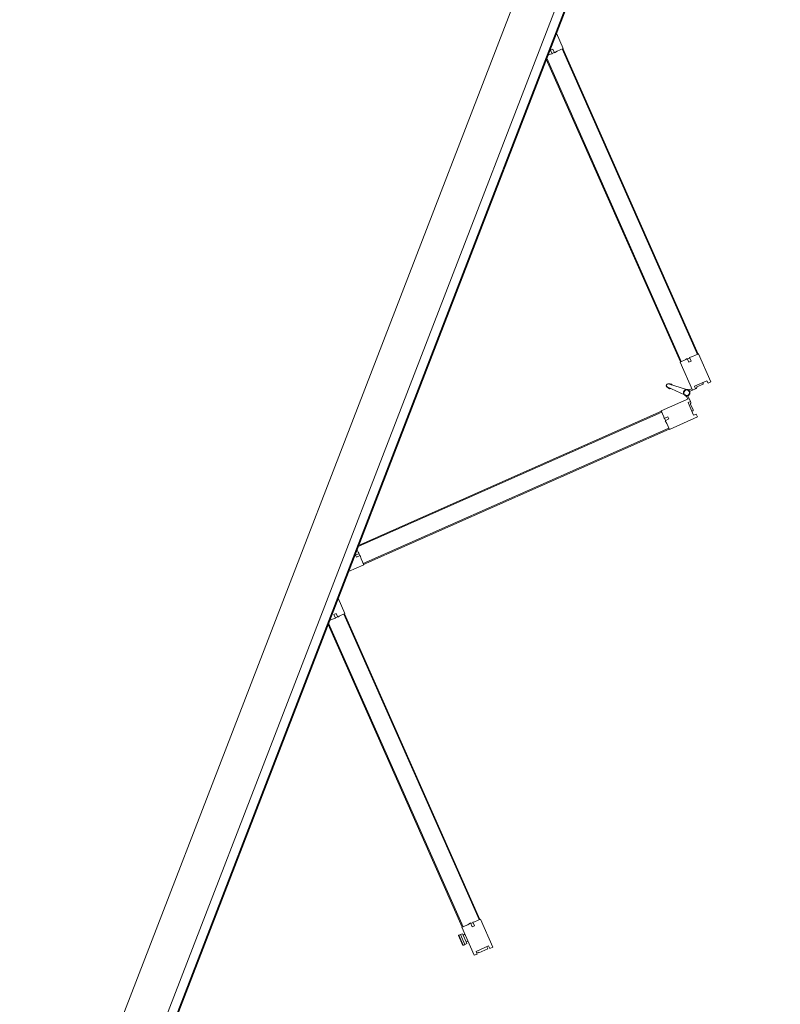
# Model space of a CAD drawing. Header units: millimetres. Extents: x 1512 to 2105, y 794 to 1149.
# Tile 55 of 256: x 1715.15 to 1717.04, y 864.91 to 867.35. Entities that reach past the tile are written whole.
import ezdxf

# ---------------------------------------------------------------- set-up
doc = ezdxf.new("R2010")
doc.units = ezdxf.units.MM
doc.layers.add('A-DOOR', color=31, linetype='Continuous', lineweight=9)

# ---------------------------------------------------------------- blocks, each defined once
blk = doc.blocks.new('5-panel_Bi-fold_external_door_10806 - Type 1-V8-اول')
at = {"layer": 'A-DOOR'}
for p, q in [((-0.1205, 0.7449), (-0.1742, 0.6912)), ((-0.1148, 0.7393), (-0.1205, 0.7449)), ((-0.1198, 0.7343), (-0.1148, 0.7393)), ((-0.0957, 0.7103), (-0.1198, 0.7343)), ((-0.0281, 0.7343), (-0.0521, 0.7103)), ((-0.0274, 0.7449), (-0.033, 0.7393)), ((-0.033, 0.7393), (-0.0281, 0.7343)), ((0.0264, 0.6912), (-0.0274, 0.7449)), ((1.3827, 0.745), (1.3289, 0.6912)), ((1.3884, 0.7393), (1.3827, 0.745)), ((1.3834, 0.7343), (1.3884, 0.7393)), ((1.4074, 0.7103), (1.3834, 0.7343)), ((1.3912, 0.7354), (1.3868, 0.731)), ((1.4085, 0.7181), (1.3912, 0.7354)), ((-0.1389, 0.6558), (-0.0851, 0.7096)), ((-0.1103, 0.7284), (-0.112, 0.7266)), ((-0.1103, 0.7284), (-0.112, 0.7266)), ((-0.1103, 0.7284), (-0.112, 0.7266)), ((-0.097, 0.7173), (-0.1081, 0.7284)), ((-0.0908, 0.7153), (-0.0957, 0.7103)), ((-0.0909, 0.7151), (-0.0924, 0.7165)), ((-0.0851, 0.7096), (-0.0908, 0.7153)), ((-0.0797, 0.7039), (-0.0853, 0.7094)), ((-0.0625, 0.7094), (-0.0681, 0.7039)), ((-0.0571, 0.7153), (-0.0627, 0.7096)), ((-0.0627, 0.7096), (-0.009, 0.6558)), ((-0.0521, 0.7103), (-0.0571, 0.7153)), ((-0.0554, 0.7165), (-0.0569, 0.7151)), ((-0.0397, 0.7284), (-0.0508, 0.7173)), ((-0.0358, 0.7266), (-0.0376, 0.7284)), ((-0.0358, 0.7266), (-0.0376, 0.7284)), ((-0.0358, 0.7266), (-0.0376, 0.7284)), ((1.3643, 0.6559), (1.418, 0.7096)), ((1.4069, 0.7165), (1.4085, 0.7181)), ((1.4103, 0.7131), (1.4069, 0.7165)), ((1.4124, 0.7153), (1.4074, 0.7103)), ((1.418, 0.7096), (1.4124, 0.7153)), ((-0.7598, 0.1042), (-0.1735, 0.6905)), ((-0.7584, 0.1027), (-0.1721, 0.6891)), ((-0.1742, 0.6912), (-0.1627, 0.6797)), ((-0.1735, 0.6905), (-0.1721, 0.6891)), ((-0.0879, 0.7068), (-0.0837, 0.7025)), ((-0.0812, 0.695), (-0.0779, 0.648)), ((-0.0699, 0.648), (-0.0666, 0.695)), ((-0.0674, 0.7031), (-0.0676, 0.7033)), ((-0.0674, 0.7031), (-0.0676, 0.7033)), ((-0.0674, 0.7031), (-0.0676, 0.7033)), ((-0.0674, 0.7031), (-0.0676, 0.7033)), ((-0.0674, 0.7031), (-0.0676, 0.7033)), ((-0.0674, 0.7031), (-0.0676, 0.7033)), ((-0.0674, 0.7031), (-0.0676, 0.7033)), ((-0.0674, 0.7031), (-0.0676, 0.7033)), ((-0.0674, 0.7031), (-0.0676, 0.7033)), ((-0.0642, 0.7025), (-0.0599, 0.7068)), ((0.0148, 0.6797), (0.0264, 0.6912)), ((0.0243, 0.6891), (0.0257, 0.6905)), ((0.0243, 0.6891), (0.6106, 0.1027)), ((0.0257, 0.6905), (0.612, 0.1042)), ((1.3297, 0.6905), (0.7433, 0.1042)), ((1.3311, 0.6891), (0.7447, 0.1028)), ((1.3289, 0.6912), (1.3401, 0.6801)), ((1.3297, 0.6905), (1.3311, 0.6891)), ((-0.1627, 0.6797), (-0.158, 0.6731)), ((-0.158, 0.6731), (-0.1507, 0.6804)), ((-0.1571, 0.6741), (-0.1528, 0.6698)), ((-0.1464, 0.6762), (-0.1536, 0.6691)), ((-0.1536, 0.6691), (-0.15, 0.667)), ((-0.1507, 0.6804), (-0.1464, 0.6762)), ((-0.15, 0.667), (-0.1389, 0.6558)), ((-0.009, 0.6558), (0.0022, 0.667)), ((-0.0014, 0.6762), (0.0029, 0.6804)), ((0.0057, 0.6691), (-0.0014, 0.6762)), ((0.0022, 0.667), (0.0057, 0.6691)), ((0.0029, 0.6804), (0.0102, 0.6731)), ((0.005, 0.6698), (0.0092, 0.6741)), ((0.0102, 0.6731), (0.0148, 0.6797)), ((1.3401, 0.6801), (1.3422, 0.6765)), ((1.3422, 0.6765), (1.3493, 0.6836)), ((1.3429, 0.6773), (1.3472, 0.673)), ((1.3535, 0.6794), (1.3462, 0.672)), ((1.3462, 0.672), (1.3528, 0.6674)), ((1.3493, 0.6836), (1.3535, 0.6794)), ((1.3528, 0.6674), (1.3643, 0.6559)), ((1.3775, 0.669), (1.381, 0.6655)), ((1.3785, 0.6629), (1.381, 0.6655)), ((1.3824, 0.659), (1.3785, 0.6629)), ((1.3943, 0.6788), (1.381, 0.6655)), ((1.4015, 0.6781), (1.3824, 0.659)), ((1.3855, 0.6559), (1.4046, 0.675)), ((1.3855, 0.6559), (1.4046, 0.675)), ((1.3861, 0.6553), (1.4052, 0.6744)), ((1.3943, 0.6788), (1.3907, 0.6823)), ((1.3943, 0.6788), (1.3976, 0.682)), ((1.3976, 0.682), (1.4015, 0.6781)), ((1.4015, 0.6781), (1.4024, 0.6772)), ((1.4024, 0.6772), (1.4046, 0.675)), ((1.4046, 0.675), (1.4052, 0.6744)), ((-0.7235, 0.0755), (-0.141, 0.658)), ((-0.7207, 0.0755), (-0.1396, 0.6566)), ((-0.141, 0.658), (-0.1396, 0.6566)), ((-0.0796, 0.6523), (-0.0777, 0.647)), ((-0.0796, 0.6523), (-0.0779, 0.648)), ((-0.0777, 0.647), (-0.0796, 0.6523)), ((-0.0777, 0.647), (-0.0779, 0.648)), ((-0.0701, 0.647), (-0.0683, 0.6523)), ((-0.0683, 0.6523), (-0.0701, 0.647)), ((-0.0701, 0.647), (-0.07, 0.6474)), ((-0.0683, 0.6523), (-0.0699, 0.648)), ((-0.0083, 0.6566), (-0.0069, 0.658)), ((-0.0083, 0.6566), (0.5728, 0.0755)), ((-0.0069, 0.658), (0.5757, 0.0755)), ((1.3622, 0.658), (0.7797, 0.0755)), ((1.3636, 0.6566), (0.7825, 0.0755)), ((1.3622, 0.658), (1.3636, 0.6566)), ((1.3833, 0.6581), (1.3824, 0.659)), ((1.3855, 0.6559), (1.3833, 0.6581)), ((1.3861, 0.6553), (1.3855, 0.6559)), ((-0.7605, 0.1049), (-0.7899, 0.0755)), ((-0.749, 0.0933), (-0.7605, 0.1049)), ((-0.7584, 0.1027), (-0.7598, 0.1042)), ((0.6127, 0.1049), (0.6012, 0.0933)), ((0.612, 0.1042), (0.6106, 0.1027)), ((0.6421, 0.0755), (0.6127, 0.1049)), ((0.7426, 0.1049), (0.7132, 0.0755)), ((0.7538, 0.0937), (0.7426, 0.1049)), ((0.7447, 0.1028), (0.7433, 0.1042)), ((2.581, 0.0759), (-2.331, 0.0759)), ((2.581, 0.0737), (-2.331, 0.0737)), ((-0.7498, 0.0814), (-0.7424, 0.0887)), ((-0.7455, 0.0771), (-0.7498, 0.0814)), ((-0.7424, 0.0887), (-0.749, 0.0933)), ((-0.7384, 0.0842), (-0.7455, 0.0771)), ((-0.7391, 0.0835), (-0.7434, 0.0877)), ((-0.7363, 0.0807), (-0.7384, 0.0842)), ((-0.7311, 0.0755), (-0.7363, 0.0807)), ((0.5885, 0.0807), (0.5833, 0.0755)), ((0.5906, 0.0842), (0.5885, 0.0807)), ((0.5977, 0.0771), (0.5906, 0.0842)), ((0.5956, 0.0877), (0.5913, 0.0835)), ((0.6012, 0.0933), (0.5946, 0.0887)), ((0.5946, 0.0887), (0.6019, 0.0814)), ((0.6019, 0.0814), (0.5977, 0.0771)), ((0.7502, 0.0846), (0.7573, 0.0917)), ((0.7545, 0.0803), (0.7502, 0.0846)), ((0.7573, 0.0917), (0.7538, 0.0937)), ((0.7618, 0.0877), (0.7545, 0.0803)), ((0.7608, 0.0867), (0.7566, 0.0909)), ((0.7664, 0.0811), (0.7618, 0.0877)), ((0.772, 0.0755), (0.7664, 0.0811)), ((-2.331, 0.0516), (2.581, 0.0516)), ((-2.331, -0.05), (2.581, -0.05))]:
    blk.add_line(p, q, dxfattribs=at)
at = {"layer": 'A-DOOR', "flags": 128}
for points in [[(-0.0739, 0.7063), (-0.0742, 0.7063), (-0.0746, 0.7063), (-0.0749, 0.7063), (-0.0752, 0.7062), (-0.0755, 0.7062), (-0.0758, 0.7061), (-0.0761, 0.706), (-0.0764, 0.7059), (-0.0767, 0.7058), (-0.077, 0.7057), (-0.0773, 0.7056), (-0.0776, 0.7054), (-0.0779, 0.7053), (-0.0782, 0.7051), (-0.0784, 0.7049), (-0.0787, 0.7048), (-0.0789, 0.7046), (-0.0792, 0.7044), (-0.0794, 0.7041), (-0.0797, 0.7039), (-0.0799, 0.7037), (-0.0801, 0.7034), (-0.0803, 0.7032), (-0.0805, 0.7029), (-0.0806, 0.7027), (-0.0808, 0.7024), (-0.081, 0.7021), (-0.0811, 0.7018), (-0.0812, 0.7015), (-0.0814, 0.7012), (-0.0815, 0.7009), (-0.0816, 0.7006), (-0.0817, 0.7003), (-0.0817, 0.7), (-0.0818, 0.6997), (-0.0818, 0.6994), (-0.0819, 0.6991), (-0.0819, 0.6987), (-0.0819, 0.6984), (-0.0819, 0.6981), (-0.0819, 0.6978), (-0.0819, 0.6975), (-0.0818, 0.6972), (-0.0818, 0.6968), (-0.0817, 0.6965), (-0.0816, 0.6962), (-0.0815, 0.6959), (-0.0814, 0.6956), (-0.0813, 0.6953), (-0.0812, 0.695), (-0.0811, 0.6947), (-0.0809, 0.6944), (-0.0807, 0.6942), (-0.0806, 0.6939), (-0.0804, 0.6936), (-0.0802, 0.6934), (-0.08, 0.6931), (-0.0798, 0.6929), (-0.0796, 0.6927), (-0.0793, 0.6924), (-0.0791, 0.6922), (-0.0788, 0.692), (-0.0786, 0.6918), (-0.0783, 0.6917), (-0.078, 0.6915), (-0.0778, 0.6913), (-0.0775, 0.6912), (-0.0772, 0.691)], [(-0.0739, 0.7063), (-0.0742, 0.7063), (-0.0746, 0.7063), (-0.0749, 0.7063), (-0.0752, 0.7062), (-0.0755, 0.7062), (-0.0758, 0.7061), (-0.0761, 0.706), (-0.0764, 0.7059), (-0.0767, 0.7058), (-0.077, 0.7057), (-0.0773, 0.7056), (-0.0776, 0.7054), (-0.0779, 0.7053), (-0.0782, 0.7051), (-0.0784, 0.7049), (-0.0787, 0.7048), (-0.0789, 0.7046), (-0.0792, 0.7044), (-0.0794, 0.7041), (-0.0797, 0.7039), (-0.0799, 0.7037), (-0.0801, 0.7034), (-0.0803, 0.7032), (-0.0805, 0.7029), (-0.0806, 0.7027), (-0.0808, 0.7024), (-0.081, 0.7021), (-0.0811, 0.7018), (-0.0812, 0.7015), (-0.0814, 0.7012), (-0.0815, 0.7009), (-0.0816, 0.7006), (-0.0817, 0.7003), (-0.0817, 0.7), (-0.0818, 0.6997), (-0.0818, 0.6994), (-0.0819, 0.6991), (-0.0819, 0.6987), (-0.0819, 0.6984), (-0.0819, 0.6981), (-0.0819, 0.6978), (-0.0819, 0.6975), (-0.0818, 0.6972), (-0.0818, 0.6968), (-0.0817, 0.6965), (-0.0816, 0.6962), (-0.0815, 0.6959), (-0.0814, 0.6956), (-0.0813, 0.6953), (-0.0812, 0.695), (-0.0811, 0.6947), (-0.0809, 0.6944), (-0.0807, 0.6942), (-0.0806, 0.6939), (-0.0804, 0.6936), (-0.0802, 0.6934), (-0.08, 0.6931), (-0.0798, 0.6929), (-0.0796, 0.6927), (-0.0793, 0.6924), (-0.0791, 0.6922), (-0.0788, 0.692), (-0.0786, 0.6918), (-0.0783, 0.6917), (-0.078, 0.6915), (-0.0778, 0.6913), (-0.0775, 0.6912), (-0.0772, 0.691), (-0.0769, 0.6909), (-0.0766, 0.6908), (-0.0763, 0.6907), (-0.076, 0.6906), (-0.0757, 0.6905), (-0.0754, 0.6905), (-0.075, 0.6904), (-0.0747, 0.6904), (-0.0744, 0.6904), (-0.0741, 0.6903), (-0.0739, 0.6903)], [(-0.0739, 0.7063), (-0.0742, 0.7063), (-0.0746, 0.7063), (-0.0749, 0.7063), (-0.0752, 0.7062), (-0.0755, 0.7062), (-0.0758, 0.7061), (-0.0761, 0.706), (-0.0764, 0.7059), (-0.0767, 0.7058), (-0.077, 0.7057), (-0.0773, 0.7056), (-0.0776, 0.7054), (-0.0779, 0.7053), (-0.0782, 0.7051), (-0.0784, 0.7049), (-0.0787, 0.7048), (-0.0789, 0.7046), (-0.0792, 0.7044), (-0.0794, 0.7041), (-0.0797, 0.7039), (-0.0799, 0.7037), (-0.0801, 0.7034), (-0.0803, 0.7032), (-0.0805, 0.7029), (-0.0806, 0.7027), (-0.0808, 0.7024), (-0.081, 0.7021), (-0.0811, 0.7018), (-0.0812, 0.7015), (-0.0814, 0.7012), (-0.0815, 0.7009), (-0.0816, 0.7006), (-0.0817, 0.7003), (-0.0817, 0.7), (-0.0818, 0.6997), (-0.0818, 0.6994), (-0.0819, 0.6991), (-0.0819, 0.6987), (-0.0819, 0.6984), (-0.0819, 0.6981), (-0.0819, 0.6978), (-0.0819, 0.6975), (-0.0818, 0.6972), (-0.0818, 0.6968), (-0.0817, 0.6965), (-0.0816, 0.6962), (-0.0815, 0.6959), (-0.0814, 0.6956), (-0.0813, 0.6953), (-0.0812, 0.695), (-0.0811, 0.6947), (-0.0809, 0.6944), (-0.0807, 0.6942), (-0.0806, 0.6939), (-0.0804, 0.6936), (-0.0802, 0.6934), (-0.08, 0.6931), (-0.0798, 0.6929), (-0.0796, 0.6927), (-0.0793, 0.6924), (-0.0791, 0.6922), (-0.0788, 0.692), (-0.0786, 0.6918), (-0.0783, 0.6917), (-0.078, 0.6915), (-0.0778, 0.6913), (-0.0775, 0.6912), (-0.0772, 0.691)], [(-0.0739, 0.7063), (-0.0742, 0.7063), (-0.0746, 0.7063), (-0.0749, 0.7063), (-0.0752, 0.7062), (-0.0755, 0.7062), (-0.0758, 0.7061), (-0.0761, 0.706), (-0.0764, 0.7059), (-0.0767, 0.7058), (-0.077, 0.7057), (-0.0773, 0.7056), (-0.0776, 0.7054), (-0.0779, 0.7053), (-0.0782, 0.7051), (-0.0784, 0.7049), (-0.0787, 0.7048), (-0.0789, 0.7046), (-0.0792, 0.7044), (-0.0794, 0.7041), (-0.0797, 0.7039), (-0.0799, 0.7037), (-0.0801, 0.7034), (-0.0803, 0.7032), (-0.0805, 0.7029), (-0.0806, 0.7027), (-0.0808, 0.7024), (-0.081, 0.7021), (-0.0811, 0.7018), (-0.0812, 0.7015), (-0.0814, 0.7012), (-0.0815, 0.7009), (-0.0816, 0.7006), (-0.0817, 0.7003), (-0.0817, 0.7), (-0.0818, 0.6997), (-0.0818, 0.6994), (-0.0819, 0.6991), (-0.0819, 0.6987), (-0.0819, 0.6984), (-0.0819, 0.6981), (-0.0819, 0.6978), (-0.0819, 0.6975), (-0.0818, 0.6972), (-0.0818, 0.6968), (-0.0817, 0.6965), (-0.0816, 0.6962), (-0.0815, 0.6959), (-0.0814, 0.6956), (-0.0813, 0.6953), (-0.0812, 0.695), (-0.0811, 0.6947), (-0.0809, 0.6944), (-0.0807, 0.6942), (-0.0806, 0.6939), (-0.0804, 0.6936), (-0.0802, 0.6934), (-0.08, 0.6931), (-0.0798, 0.6929), (-0.0796, 0.6927), (-0.0793, 0.6924), (-0.0791, 0.6922), (-0.0788, 0.692), (-0.0786, 0.6918), (-0.0783, 0.6917), (-0.078, 0.6915), (-0.0778, 0.6913), (-0.0775, 0.6912), (-0.0772, 0.691)], [(-0.0739, 0.7063), (-0.0742, 0.7063), (-0.0746, 0.7063), (-0.0749, 0.7063), (-0.0752, 0.7062), (-0.0755, 0.7062), (-0.0758, 0.7061), (-0.0761, 0.706), (-0.0764, 0.7059), (-0.0767, 0.7058), (-0.077, 0.7057), (-0.0773, 0.7056), (-0.0776, 0.7054), (-0.0779, 0.7053), (-0.0782, 0.7051), (-0.0784, 0.7049), (-0.0787, 0.7048), (-0.0789, 0.7046), (-0.0792, 0.7044), (-0.0794, 0.7041), (-0.0797, 0.7039), (-0.0799, 0.7037), (-0.0801, 0.7034), (-0.0803, 0.7032), (-0.0805, 0.7029), (-0.0806, 0.7027), (-0.0808, 0.7024), (-0.081, 0.7021), (-0.0811, 0.7018), (-0.0812, 0.7015), (-0.0814, 0.7012), (-0.0815, 0.7009), (-0.0816, 0.7006), (-0.0817, 0.7003), (-0.0817, 0.7), (-0.0818, 0.6997), (-0.0818, 0.6994), (-0.0819, 0.6991), (-0.0819, 0.6987), (-0.0819, 0.6984), (-0.0819, 0.6981), (-0.0819, 0.6978), (-0.0819, 0.6975), (-0.0818, 0.6972), (-0.0818, 0.6968), (-0.0817, 0.6965), (-0.0816, 0.6962), (-0.0815, 0.6959), (-0.0814, 0.6956), (-0.0813, 0.6953), (-0.0812, 0.695), (-0.0811, 0.6947), (-0.0809, 0.6944), (-0.0807, 0.6942), (-0.0806, 0.6939), (-0.0804, 0.6936), (-0.0802, 0.6934), (-0.08, 0.6931), (-0.0798, 0.6929), (-0.0796, 0.6927), (-0.0793, 0.6924), (-0.0791, 0.6922), (-0.0788, 0.692), (-0.0786, 0.6918), (-0.0783, 0.6917), (-0.078, 0.6915), (-0.0778, 0.6913), (-0.0775, 0.6912), (-0.0772, 0.691)], [(-0.0808, 0.7024), (-0.081, 0.7021), (-0.0811, 0.7018), (-0.0812, 0.7015), (-0.0814, 0.7012), (-0.0815, 0.7009), (-0.0816, 0.7006), (-0.0817, 0.7003), (-0.0817, 0.7), (-0.0818, 0.6997), (-0.0818, 0.6994), (-0.0819, 0.6991), (-0.0819, 0.6987), (-0.0819, 0.6984), (-0.0819, 0.6981), (-0.0819, 0.6978), (-0.0819, 0.6975), (-0.0818, 0.6972), (-0.0818, 0.6968), (-0.0817, 0.6965), (-0.0816, 0.6962), (-0.0815, 0.6959), (-0.0814, 0.6956), (-0.0813, 0.6953)], [(-0.081, 0.7021), (-0.0811, 0.7018), (-0.0812, 0.7015), (-0.0814, 0.7012), (-0.0815, 0.7009), (-0.0816, 0.7006), (-0.0817, 0.7003), (-0.0817, 0.7), (-0.0818, 0.6997), (-0.0818, 0.6994), (-0.0819, 0.6991), (-0.0819, 0.6987), (-0.0819, 0.6984), (-0.0819, 0.6981), (-0.0819, 0.6978), (-0.0819, 0.6975), (-0.0818, 0.6972), (-0.0818, 0.6968), (-0.0817, 0.6965), (-0.0816, 0.6962), (-0.0815, 0.6959), (-0.0814, 0.6956), (-0.0813, 0.6953)], [(-0.081, 0.7021), (-0.0811, 0.7018), (-0.0812, 0.7015), (-0.0814, 0.7012), (-0.0815, 0.7009), (-0.0816, 0.7006), (-0.0817, 0.7003), (-0.0817, 0.7), (-0.0818, 0.6997), (-0.0818, 0.6994), (-0.0819, 0.6991), (-0.0819, 0.6987), (-0.0819, 0.6984), (-0.0819, 0.6981), (-0.0819, 0.6978), (-0.0819, 0.6975), (-0.0818, 0.6972), (-0.0818, 0.6968), (-0.0817, 0.6965), (-0.0816, 0.6962), (-0.0815, 0.6959), (-0.0814, 0.6956), (-0.0813, 0.6953)], [(-0.081, 0.7021), (-0.0811, 0.7018), (-0.0812, 0.7015), (-0.0814, 0.7012), (-0.0815, 0.7009), (-0.0816, 0.7006), (-0.0817, 0.7003), (-0.0817, 0.7), (-0.0818, 0.6997), (-0.0818, 0.6994), (-0.0819, 0.6991), (-0.0819, 0.6987), (-0.0819, 0.6984), (-0.0819, 0.6981), (-0.0819, 0.6978), (-0.0819, 0.6975), (-0.0818, 0.6972), (-0.0818, 0.6968), (-0.0817, 0.6965), (-0.0816, 0.6962), (-0.0815, 0.6959), (-0.0814, 0.6956), (-0.0813, 0.6953)], [(-0.081, 0.7021), (-0.0811, 0.7018), (-0.0812, 0.7015), (-0.0814, 0.7012), (-0.0815, 0.7009), (-0.0816, 0.7006), (-0.0817, 0.7003), (-0.0817, 0.7), (-0.0818, 0.6997), (-0.0818, 0.6994), (-0.0819, 0.6991), (-0.0819, 0.6987), (-0.0819, 0.6984), (-0.0819, 0.6981), (-0.0819, 0.6978), (-0.0819, 0.6975), (-0.0818, 0.6972), (-0.0818, 0.6968), (-0.0817, 0.6965), (-0.0816, 0.6962), (-0.0815, 0.6959), (-0.0814, 0.6956), (-0.0813, 0.6953)], [(-0.081, 0.7021), (-0.0811, 0.7018), (-0.0812, 0.7015), (-0.0814, 0.7012), (-0.0815, 0.7009), (-0.0816, 0.7006), (-0.0817, 0.7003), (-0.0817, 0.7), (-0.0818, 0.6997), (-0.0818, 0.6994), (-0.0819, 0.6991), (-0.0819, 0.6987), (-0.0819, 0.6984), (-0.0819, 0.6981), (-0.0819, 0.6978), (-0.0819, 0.6975), (-0.0818, 0.6972), (-0.0818, 0.6968), (-0.0817, 0.6965), (-0.0816, 0.6962), (-0.0815, 0.6959), (-0.0814, 0.6956), (-0.0813, 0.6953)], [(-0.081, 0.7021), (-0.0811, 0.7018), (-0.0812, 0.7015), (-0.0814, 0.7012), (-0.0815, 0.7009), (-0.0816, 0.7006), (-0.0817, 0.7003), (-0.0817, 0.7), (-0.0818, 0.6997), (-0.0818, 0.6994), (-0.0819, 0.6991), (-0.0819, 0.6987), (-0.0819, 0.6984), (-0.0819, 0.6981), (-0.0819, 0.6978), (-0.0819, 0.6975), (-0.0818, 0.6972), (-0.0818, 0.6968), (-0.0817, 0.6965), (-0.0816, 0.6962), (-0.0815, 0.6959), (-0.0814, 0.6956), (-0.0813, 0.6953)], [(-0.081, 0.7021), (-0.0811, 0.7018), (-0.0812, 0.7015), (-0.0814, 0.7012), (-0.0815, 0.7009), (-0.0816, 0.7006), (-0.0817, 0.7003), (-0.0817, 0.7), (-0.0818, 0.6997), (-0.0818, 0.6994), (-0.0819, 0.6991), (-0.0819, 0.6987), (-0.0819, 0.6984), (-0.0819, 0.6981), (-0.0819, 0.6978), (-0.0819, 0.6975), (-0.0818, 0.6972), (-0.0818, 0.6968), (-0.0817, 0.6965), (-0.0816, 0.6962), (-0.0815, 0.6959), (-0.0814, 0.6956), (-0.0813, 0.6953)], [(-0.081, 0.7021), (-0.0811, 0.7018), (-0.0812, 0.7015), (-0.0814, 0.7012), (-0.0815, 0.7009), (-0.0816, 0.7006), (-0.0817, 0.7003), (-0.0817, 0.7), (-0.0818, 0.6997), (-0.0818, 0.6994), (-0.0819, 0.6991), (-0.0819, 0.6987), (-0.0819, 0.6984), (-0.0819, 0.6981), (-0.0819, 0.6978), (-0.0819, 0.6975), (-0.0818, 0.6972), (-0.0818, 0.6968), (-0.0817, 0.6965), (-0.0816, 0.6962), (-0.0815, 0.6959), (-0.0814, 0.6956), (-0.0813, 0.6953)], [(-0.0742, 0.7063), (-0.0746, 0.7063), (-0.0749, 0.7063), (-0.0752, 0.7062), (-0.0755, 0.7062), (-0.0758, 0.7061), (-0.0761, 0.706), (-0.0764, 0.7059), (-0.0767, 0.7058), (-0.077, 0.7057), (-0.0773, 0.7056), (-0.0776, 0.7054), (-0.0779, 0.7053), (-0.0782, 0.7051), (-0.0784, 0.7049), (-0.0787, 0.7048), (-0.0789, 0.7046), (-0.0792, 0.7044), (-0.0794, 0.7041), (-0.0797, 0.7039), (-0.0799, 0.7037), (-0.0801, 0.7034), (-0.0803, 0.7032), (-0.0805, 0.7029)], [(-0.0742, 0.7063), (-0.0746, 0.7063), (-0.0749, 0.7063), (-0.0752, 0.7062), (-0.0755, 0.7062), (-0.0758, 0.7061), (-0.0761, 0.706), (-0.0764, 0.7059), (-0.0767, 0.7058), (-0.077, 0.7057), (-0.0773, 0.7056), (-0.0776, 0.7054), (-0.0779, 0.7053), (-0.0782, 0.7051), (-0.0784, 0.7049), (-0.0787, 0.7048), (-0.0789, 0.7046), (-0.0792, 0.7044), (-0.0794, 0.7041), (-0.0797, 0.7039), (-0.0799, 0.7037), (-0.0801, 0.7034), (-0.0803, 0.7032), (-0.0805, 0.7029)], [(-0.0742, 0.7063), (-0.0746, 0.7063), (-0.0749, 0.7063), (-0.0752, 0.7062), (-0.0755, 0.7062), (-0.0758, 0.7061), (-0.0761, 0.706), (-0.0764, 0.7059), (-0.0767, 0.7058), (-0.077, 0.7057), (-0.0773, 0.7056), (-0.0776, 0.7054), (-0.0779, 0.7053), (-0.0782, 0.7051), (-0.0784, 0.7049), (-0.0787, 0.7048), (-0.0789, 0.7046), (-0.0792, 0.7044), (-0.0794, 0.7041), (-0.0797, 0.7039), (-0.0799, 0.7037), (-0.0801, 0.7034), (-0.0803, 0.7032), (-0.0805, 0.7029)], [(-0.0742, 0.7063), (-0.0746, 0.7063), (-0.0749, 0.7063), (-0.0752, 0.7062), (-0.0755, 0.7062), (-0.0758, 0.7061), (-0.0761, 0.706), (-0.0764, 0.7059), (-0.0767, 0.7058), (-0.077, 0.7057), (-0.0773, 0.7056), (-0.0776, 0.7054), (-0.0779, 0.7053), (-0.0782, 0.7051), (-0.0784, 0.7049), (-0.0787, 0.7048), (-0.0789, 0.7046), (-0.0792, 0.7044), (-0.0794, 0.7041), (-0.0797, 0.7039), (-0.0799, 0.7037), (-0.0801, 0.7034), (-0.0803, 0.7032), (-0.0805, 0.7029)], [(-0.0742, 0.7063), (-0.0746, 0.7063), (-0.0749, 0.7063), (-0.0752, 0.7062), (-0.0755, 0.7062), (-0.0758, 0.7061), (-0.0761, 0.706), (-0.0764, 0.7059), (-0.0767, 0.7058), (-0.077, 0.7057), (-0.0773, 0.7056), (-0.0776, 0.7054), (-0.0779, 0.7053), (-0.0782, 0.7051), (-0.0784, 0.7049), (-0.0787, 0.7048), (-0.0789, 0.7046), (-0.0792, 0.7044), (-0.0794, 0.7041), (-0.0797, 0.7039), (-0.0799, 0.7037), (-0.0801, 0.7034), (-0.0803, 0.7032), (-0.0805, 0.7029)], [(-0.0742, 0.7063), (-0.0746, 0.7063), (-0.0749, 0.7063), (-0.0752, 0.7062), (-0.0755, 0.7062), (-0.0758, 0.7061), (-0.0761, 0.706), (-0.0764, 0.7059), (-0.0767, 0.7058), (-0.077, 0.7057), (-0.0773, 0.7056), (-0.0776, 0.7054), (-0.0779, 0.7053), (-0.0782, 0.7051), (-0.0784, 0.7049), (-0.0787, 0.7048), (-0.0789, 0.7046), (-0.0792, 0.7044), (-0.0794, 0.7041), (-0.0797, 0.7039), (-0.0799, 0.7037), (-0.0801, 0.7034), (-0.0803, 0.7032), (-0.0805, 0.7029)], [(-0.0742, 0.7063), (-0.0746, 0.7063), (-0.0749, 0.7063), (-0.0752, 0.7062), (-0.0755, 0.7062), (-0.0758, 0.7061), (-0.0761, 0.706), (-0.0764, 0.7059), (-0.0767, 0.7058), (-0.077, 0.7057), (-0.0773, 0.7056), (-0.0776, 0.7054), (-0.0779, 0.7053), (-0.0782, 0.7051), (-0.0784, 0.7049), (-0.0787, 0.7048), (-0.0789, 0.7046), (-0.0792, 0.7044), (-0.0794, 0.7041), (-0.0797, 0.7039), (-0.0799, 0.7037), (-0.0801, 0.7034), (-0.0803, 0.7032), (-0.0805, 0.7029)], [(-0.0742, 0.7063), (-0.0746, 0.7063), (-0.0749, 0.7063), (-0.0752, 0.7062), (-0.0755, 0.7062), (-0.0758, 0.7061), (-0.0761, 0.706), (-0.0764, 0.7059), (-0.0767, 0.7058), (-0.077, 0.7057), (-0.0773, 0.7056), (-0.0776, 0.7054), (-0.0779, 0.7053), (-0.0782, 0.7051), (-0.0784, 0.7049), (-0.0787, 0.7048), (-0.0789, 0.7046), (-0.0792, 0.7044), (-0.0794, 0.7041), (-0.0797, 0.7039), (-0.0799, 0.7037), (-0.0801, 0.7034), (-0.0803, 0.7032), (-0.0805, 0.7029)], [(-0.0742, 0.7063), (-0.0746, 0.7063), (-0.0749, 0.7063), (-0.0752, 0.7062), (-0.0755, 0.7062), (-0.0758, 0.7061), (-0.0761, 0.706), (-0.0764, 0.7059), (-0.0767, 0.7058), (-0.077, 0.7057), (-0.0773, 0.7056), (-0.0776, 0.7054), (-0.0779, 0.7053), (-0.0782, 0.7051), (-0.0784, 0.7049), (-0.0787, 0.7048), (-0.0789, 0.7046), (-0.0792, 0.7044), (-0.0794, 0.7041), (-0.0797, 0.7039), (-0.0799, 0.7037), (-0.0801, 0.7034), (-0.0803, 0.7032), (-0.0805, 0.7029)], [(-0.0769, 0.6909), (-0.0766, 0.6908), (-0.0763, 0.6907), (-0.076, 0.6906), (-0.0757, 0.6905), (-0.0754, 0.6905), (-0.075, 0.6904), (-0.0747, 0.6904), (-0.0744, 0.6904), (-0.0741, 0.6903), (-0.0739, 0.6903)], [(-0.0769, 0.6909), (-0.0766, 0.6908), (-0.0763, 0.6907), (-0.076, 0.6906), (-0.0757, 0.6905), (-0.0754, 0.6905), (-0.075, 0.6904), (-0.0747, 0.6904), (-0.0744, 0.6904), (-0.0741, 0.6903), (-0.0739, 0.6903)], [(-0.0769, 0.6909), (-0.0766, 0.6908), (-0.0763, 0.6907), (-0.076, 0.6906), (-0.0757, 0.6905), (-0.0754, 0.6905), (-0.075, 0.6904), (-0.0747, 0.6904), (-0.0744, 0.6904), (-0.0741, 0.6903), (-0.0739, 0.6903)], [(-0.0769, 0.6909), (-0.0766, 0.6908), (-0.0763, 0.6907), (-0.076, 0.6906), (-0.0757, 0.6905), (-0.0754, 0.6905), (-0.075, 0.6904), (-0.0747, 0.6904), (-0.0744, 0.6904), (-0.0741, 0.6903), (-0.0739, 0.6903)], [(-0.0681, 0.7038), (-0.0683, 0.704), (-0.0685, 0.7042), (-0.0688, 0.7045), (-0.069, 0.7047), (-0.0693, 0.7048), (-0.0695, 0.705), (-0.0698, 0.7052), (-0.0701, 0.7054), (-0.0704, 0.7055), (-0.0706, 0.7056), (-0.0709, 0.7058), (-0.0712, 0.7059), (-0.0715, 0.706), (-0.0718, 0.7061), (-0.0722, 0.7061), (-0.0725, 0.7062), (-0.0728, 0.7063), (-0.0731, 0.7063), (-0.0734, 0.7063), (-0.0737, 0.7063), (-0.0739, 0.7063)], [(-0.0739, 0.6903), (-0.0736, 0.6903), (-0.0733, 0.6904), (-0.073, 0.6904), (-0.0726, 0.6904), (-0.0723, 0.6905), (-0.072, 0.6906), (-0.0717, 0.6907), (-0.0714, 0.6907), (-0.0711, 0.6909), (-0.0708, 0.691), (-0.0705, 0.6911), (-0.0702, 0.6912), (-0.0699, 0.6914), (-0.0697, 0.6916), (-0.0694, 0.6917), (-0.0691, 0.6919), (-0.0689, 0.6921), (-0.0686, 0.6923), (-0.0684, 0.6925), (-0.0682, 0.6928), (-0.068, 0.693), (-0.0677, 0.6932), (-0.0676, 0.6935), (-0.0674, 0.6938), (-0.0672, 0.694), (-0.067, 0.6943), (-0.0669, 0.6946), (-0.0667, 0.6949), (-0.0666, 0.6951), (-0.0665, 0.6954), (-0.0663, 0.6957), (-0.0663, 0.696), (-0.0662, 0.6964), (-0.0661, 0.6967), (-0.066, 0.697), (-0.066, 0.6973), (-0.0659, 0.6976), (-0.0659, 0.6979), (-0.0659, 0.6983), (-0.0659, 0.6986), (-0.0659, 0.6989), (-0.066, 0.6992), (-0.066, 0.6995), (-0.0661, 0.6998), (-0.0661, 0.7002), (-0.0662, 0.7005), (-0.0663, 0.7008), (-0.0664, 0.7011), (-0.0665, 0.7014), (-0.0666, 0.7017), (-0.0668, 0.702), (-0.0669, 0.7022), (-0.0671, 0.7025), (-0.0673, 0.7028), (-0.0674, 0.7031), (-0.0676, 0.7033), (-0.0678, 0.7036), (-0.0681, 0.7038), (-0.0683, 0.704), (-0.0685, 0.7042), (-0.0688, 0.7045), (-0.069, 0.7047), (-0.0693, 0.7048), (-0.0695, 0.705), (-0.0698, 0.7052), (-0.0701, 0.7054), (-0.0704, 0.7055), (-0.0706, 0.7056), (-0.0709, 0.7058), (-0.0712, 0.7059), (-0.0715, 0.706), (-0.0718, 0.7061), (-0.0722, 0.7061), (-0.0725, 0.7062), (-0.0728, 0.7063), (-0.0731, 0.7063), (-0.0734, 0.7063), (-0.0737, 0.7063), (-0.0739, 0.7063)], [(-0.0681, 0.7038), (-0.0683, 0.704), (-0.0685, 0.7042), (-0.0688, 0.7045), (-0.069, 0.7047), (-0.0693, 0.7048), (-0.0695, 0.705), (-0.0698, 0.7052), (-0.0701, 0.7054), (-0.0704, 0.7055), (-0.0706, 0.7056), (-0.0709, 0.7058), (-0.0712, 0.7059), (-0.0715, 0.706), (-0.0718, 0.7061), (-0.0722, 0.7061), (-0.0725, 0.7062), (-0.0728, 0.7063), (-0.0731, 0.7063), (-0.0734, 0.7063), (-0.0737, 0.7063), (-0.0739, 0.7063)], [(-0.0681, 0.7038), (-0.0683, 0.704), (-0.0685, 0.7042), (-0.0688, 0.7045), (-0.069, 0.7047), (-0.0693, 0.7048), (-0.0695, 0.705), (-0.0698, 0.7052), (-0.0701, 0.7054), (-0.0704, 0.7055), (-0.0706, 0.7056), (-0.0709, 0.7058), (-0.0712, 0.7059), (-0.0715, 0.706), (-0.0718, 0.7061), (-0.0722, 0.7061), (-0.0725, 0.7062), (-0.0728, 0.7063), (-0.0731, 0.7063), (-0.0734, 0.7063), (-0.0737, 0.7063), (-0.0739, 0.7063)], [(-0.0681, 0.7038), (-0.0683, 0.704), (-0.0685, 0.7042), (-0.0688, 0.7045), (-0.069, 0.7047), (-0.0693, 0.7048), (-0.0695, 0.705), (-0.0698, 0.7052), (-0.0701, 0.7054), (-0.0704, 0.7055), (-0.0706, 0.7056), (-0.0709, 0.7058), (-0.0712, 0.7059), (-0.0715, 0.706), (-0.0718, 0.7061), (-0.0722, 0.7061), (-0.0725, 0.7062), (-0.0728, 0.7063), (-0.0731, 0.7063), (-0.0734, 0.7063), (-0.0737, 0.7063), (-0.0739, 0.7063)], [(-0.0739, 0.6903), (-0.0736, 0.6903), (-0.0733, 0.6904), (-0.073, 0.6904), (-0.0726, 0.6904), (-0.0723, 0.6905), (-0.072, 0.6906), (-0.0717, 0.6907), (-0.0714, 0.6907), (-0.0711, 0.6909), (-0.0708, 0.691), (-0.0705, 0.6911), (-0.0702, 0.6912), (-0.0699, 0.6914), (-0.0697, 0.6916), (-0.0694, 0.6917), (-0.0691, 0.6919), (-0.0689, 0.6921), (-0.0686, 0.6923), (-0.0684, 0.6925), (-0.0682, 0.6928), (-0.068, 0.693), (-0.0677, 0.6932), (-0.0676, 0.6935), (-0.0674, 0.6938), (-0.0672, 0.694), (-0.067, 0.6943), (-0.0669, 0.6946), (-0.0667, 0.6949), (-0.0666, 0.6951), (-0.0665, 0.6954), (-0.0663, 0.6957), (-0.0663, 0.696), (-0.0662, 0.6964), (-0.0661, 0.6967), (-0.066, 0.697), (-0.066, 0.6973), (-0.0659, 0.6976), (-0.0659, 0.6979), (-0.0659, 0.6983), (-0.0659, 0.6986), (-0.0659, 0.6989), (-0.066, 0.6992), (-0.066, 0.6995), (-0.0661, 0.6998), (-0.0661, 0.7002), (-0.0662, 0.7005), (-0.0663, 0.7008), (-0.0664, 0.7011), (-0.0665, 0.7014), (-0.0666, 0.7017), (-0.0668, 0.702), (-0.0669, 0.7022), (-0.0671, 0.7025), (-0.0673, 0.7028), (-0.0674, 0.7031), (-0.0676, 0.7033)], [(-0.0739, 0.6903), (-0.0736, 0.6903), (-0.0733, 0.6904), (-0.073, 0.6904), (-0.0726, 0.6904), (-0.0723, 0.6905), (-0.072, 0.6906), (-0.0717, 0.6907), (-0.0714, 0.6907), (-0.0711, 0.6909), (-0.0708, 0.691), (-0.0705, 0.6911), (-0.0702, 0.6912), (-0.0699, 0.6914), (-0.0697, 0.6916), (-0.0694, 0.6917), (-0.0691, 0.6919), (-0.0689, 0.6921), (-0.0686, 0.6923), (-0.0684, 0.6925), (-0.0682, 0.6928), (-0.068, 0.693), (-0.0677, 0.6932), (-0.0676, 0.6935), (-0.0674, 0.6938), (-0.0672, 0.694), (-0.067, 0.6943), (-0.0669, 0.6946), (-0.0667, 0.6949), (-0.0666, 0.6951), (-0.0665, 0.6954), (-0.0663, 0.6957), (-0.0663, 0.696), (-0.0662, 0.6964), (-0.0661, 0.6967), (-0.066, 0.697), (-0.066, 0.6973), (-0.0659, 0.6976), (-0.0659, 0.6979), (-0.0659, 0.6983), (-0.0659, 0.6986), (-0.0659, 0.6989), (-0.066, 0.6992), (-0.066, 0.6995), (-0.0661, 0.6998), (-0.0661, 0.7002), (-0.0662, 0.7005), (-0.0663, 0.7008), (-0.0664, 0.7011), (-0.0665, 0.7014), (-0.0666, 0.7017), (-0.0668, 0.702), (-0.0669, 0.7022), (-0.0671, 0.7025), (-0.0673, 0.7028), (-0.0674, 0.7031), (-0.0676, 0.7033)], [(-0.0739, 0.6903), (-0.0736, 0.6903), (-0.0733, 0.6904), (-0.073, 0.6904), (-0.0726, 0.6904), (-0.0723, 0.6905), (-0.072, 0.6906), (-0.0717, 0.6907), (-0.0714, 0.6907), (-0.0711, 0.6909), (-0.0708, 0.691), (-0.0705, 0.6911), (-0.0702, 0.6912), (-0.0699, 0.6914), (-0.0697, 0.6916), (-0.0694, 0.6917), (-0.0691, 0.6919), (-0.0689, 0.6921), (-0.0686, 0.6923), (-0.0684, 0.6925), (-0.0682, 0.6928), (-0.068, 0.693), (-0.0677, 0.6932), (-0.0676, 0.6935), (-0.0674, 0.6938), (-0.0672, 0.694), (-0.067, 0.6943), (-0.0669, 0.6946), (-0.0667, 0.6949), (-0.0666, 0.6951), (-0.0665, 0.6954), (-0.0663, 0.6957), (-0.0663, 0.696), (-0.0662, 0.6964), (-0.0661, 0.6967), (-0.066, 0.697), (-0.066, 0.6973), (-0.0659, 0.6976), (-0.0659, 0.6979), (-0.0659, 0.6983), (-0.0659, 0.6986), (-0.0659, 0.6989), (-0.066, 0.6992), (-0.066, 0.6995), (-0.0661, 0.6998), (-0.0661, 0.7002), (-0.0662, 0.7005), (-0.0663, 0.7008), (-0.0664, 0.7011), (-0.0665, 0.7014), (-0.0666, 0.7017), (-0.0668, 0.702), (-0.0669, 0.7022), (-0.0671, 0.7025), (-0.0673, 0.7028), (-0.0674, 0.7031), (-0.0676, 0.7033)], [(-0.0739, 0.6903), (-0.0736, 0.6903), (-0.0733, 0.6904), (-0.073, 0.6904), (-0.0726, 0.6904), (-0.0723, 0.6905), (-0.072, 0.6906), (-0.0717, 0.6907), (-0.0714, 0.6907), (-0.0711, 0.6909), (-0.0708, 0.691), (-0.0705, 0.6911), (-0.0702, 0.6912), (-0.0699, 0.6914), (-0.0697, 0.6916), (-0.0694, 0.6917), (-0.0691, 0.6919), (-0.0689, 0.6921), (-0.0686, 0.6923), (-0.0684, 0.6925), (-0.0682, 0.6928), (-0.068, 0.693), (-0.0677, 0.6932), (-0.0676, 0.6935), (-0.0674, 0.6938), (-0.0672, 0.694), (-0.067, 0.6943), (-0.0669, 0.6946), (-0.0667, 0.6949), (-0.0666, 0.6951), (-0.0665, 0.6954), (-0.0663, 0.6957), (-0.0663, 0.696), (-0.0662, 0.6964), (-0.0661, 0.6967), (-0.066, 0.697), (-0.066, 0.6973), (-0.0659, 0.6976), (-0.0659, 0.6979), (-0.0659, 0.6983), (-0.0659, 0.6986), (-0.0659, 0.6989), (-0.066, 0.6992), (-0.066, 0.6995), (-0.0661, 0.6998), (-0.0661, 0.7002), (-0.0662, 0.7005), (-0.0663, 0.7008), (-0.0664, 0.7011), (-0.0665, 0.7014), (-0.0666, 0.7017), (-0.0668, 0.702), (-0.0669, 0.7022), (-0.0671, 0.7025), (-0.0673, 0.7028), (-0.0674, 0.7031), (-0.0676, 0.7033)], [(-0.0709, 0.7058), (-0.0712, 0.7059), (-0.0715, 0.706), (-0.0718, 0.7061), (-0.0722, 0.7061), (-0.0725, 0.7062), (-0.0728, 0.7063), (-0.0731, 0.7063), (-0.0734, 0.7063)], [(-0.0709, 0.7058), (-0.0712, 0.7059), (-0.0715, 0.706), (-0.0718, 0.7061), (-0.0722, 0.7061), (-0.0725, 0.7062), (-0.0728, 0.7063), (-0.0731, 0.7063), (-0.0734, 0.7063)], [(-0.0709, 0.7058), (-0.0712, 0.7059), (-0.0715, 0.706), (-0.0718, 0.7061), (-0.0722, 0.7061), (-0.0725, 0.7062), (-0.0728, 0.7063), (-0.0731, 0.7063), (-0.0734, 0.7063)], [(-0.0709, 0.7058), (-0.0712, 0.7059), (-0.0715, 0.706), (-0.0718, 0.7061), (-0.0722, 0.7061), (-0.0725, 0.7062), (-0.0728, 0.7063), (-0.0731, 0.7063), (-0.0734, 0.7063)], [(-0.0709, 0.7058), (-0.0712, 0.7059), (-0.0715, 0.706), (-0.0718, 0.7061), (-0.0722, 0.7061), (-0.0725, 0.7062), (-0.0728, 0.7063), (-0.0731, 0.7063), (-0.0734, 0.7063)], [(-0.0709, 0.7058), (-0.0712, 0.7059), (-0.0715, 0.706), (-0.0718, 0.7061), (-0.0722, 0.7061), (-0.0725, 0.7062), (-0.0728, 0.7063), (-0.0731, 0.7063), (-0.0734, 0.7063)], [(-0.0709, 0.7058), (-0.0712, 0.7059), (-0.0715, 0.706), (-0.0718, 0.7061), (-0.0722, 0.7061), (-0.0725, 0.7062), (-0.0728, 0.7063), (-0.0731, 0.7063), (-0.0734, 0.7063)], [(-0.0709, 0.7058), (-0.0712, 0.7059), (-0.0715, 0.706), (-0.0718, 0.7061), (-0.0722, 0.7061), (-0.0725, 0.7062), (-0.0728, 0.7063), (-0.0731, 0.7063), (-0.0734, 0.7063)], [(-0.0709, 0.7058), (-0.0712, 0.7059), (-0.0715, 0.706), (-0.0718, 0.7061), (-0.0722, 0.7061), (-0.0725, 0.7062), (-0.0728, 0.7063), (-0.0731, 0.7063), (-0.0734, 0.7063)], [(-0.0681, 0.7038), (-0.0683, 0.704), (-0.0685, 0.7042), (-0.0688, 0.7045), (-0.069, 0.7047), (-0.0693, 0.7048), (-0.0695, 0.705), (-0.0698, 0.7052), (-0.0701, 0.7054), (-0.0704, 0.7055), (-0.0706, 0.7056)], [(-0.0681, 0.7038), (-0.0683, 0.704), (-0.0685, 0.7042), (-0.0688, 0.7045), (-0.069, 0.7047), (-0.0693, 0.7048), (-0.0695, 0.705), (-0.0698, 0.7052), (-0.0701, 0.7054), (-0.0704, 0.7055), (-0.0706, 0.7056)], [(-0.0681, 0.7038), (-0.0683, 0.704), (-0.0685, 0.7042), (-0.0688, 0.7045), (-0.069, 0.7047), (-0.0693, 0.7048), (-0.0695, 0.705), (-0.0698, 0.7052), (-0.0701, 0.7054), (-0.0704, 0.7055), (-0.0706, 0.7056)], [(-0.0681, 0.7038), (-0.0683, 0.704), (-0.0685, 0.7042), (-0.0688, 0.7045), (-0.069, 0.7047), (-0.0693, 0.7048), (-0.0695, 0.705), (-0.0698, 0.7052), (-0.0701, 0.7054), (-0.0704, 0.7055), (-0.0706, 0.7056)], [(-0.0681, 0.7038), (-0.0683, 0.704), (-0.0685, 0.7042), (-0.0688, 0.7045), (-0.069, 0.7047), (-0.0693, 0.7048), (-0.0695, 0.705), (-0.0698, 0.7052), (-0.0701, 0.7054), (-0.0704, 0.7055), (-0.0706, 0.7056)], [(-0.0681, 0.7038), (-0.0683, 0.704), (-0.0685, 0.7042), (-0.0688, 0.7045), (-0.069, 0.7047), (-0.0693, 0.7048), (-0.0695, 0.705), (-0.0698, 0.7052), (-0.0701, 0.7054), (-0.0704, 0.7055), (-0.0706, 0.7056)], [(-0.0681, 0.7038), (-0.0683, 0.704), (-0.0685, 0.7042), (-0.0688, 0.7045), (-0.069, 0.7047), (-0.0693, 0.7048), (-0.0695, 0.705), (-0.0698, 0.7052), (-0.0701, 0.7054), (-0.0704, 0.7055), (-0.0706, 0.7056)], [(-0.0681, 0.7038), (-0.0683, 0.704), (-0.0685, 0.7042), (-0.0688, 0.7045), (-0.069, 0.7047), (-0.0693, 0.7048), (-0.0695, 0.705), (-0.0698, 0.7052), (-0.0701, 0.7054), (-0.0704, 0.7055), (-0.0706, 0.7056)], [(-0.0681, 0.7038), (-0.0683, 0.704), (-0.0685, 0.7042), (-0.0688, 0.7045), (-0.069, 0.7047), (-0.0693, 0.7048), (-0.0695, 0.705), (-0.0698, 0.7052), (-0.0701, 0.7054), (-0.0704, 0.7055), (-0.0706, 0.7056)], [(-0.0665, 0.6954), (-0.0663, 0.6957), (-0.0663, 0.696), (-0.0662, 0.6964), (-0.0661, 0.6967), (-0.066, 0.697), (-0.066, 0.6973), (-0.0659, 0.6976), (-0.0659, 0.6979), (-0.0659, 0.6983), (-0.0659, 0.6986), (-0.0659, 0.6989), (-0.066, 0.6992), (-0.066, 0.6995), (-0.0661, 0.6998), (-0.0661, 0.7002), (-0.0662, 0.7005), (-0.0663, 0.7008), (-0.0664, 0.7011), (-0.0665, 0.7014), (-0.0666, 0.7017), (-0.0668, 0.702), (-0.0669, 0.7022)], [(-0.0665, 0.6954), (-0.0663, 0.6957), (-0.0663, 0.696), (-0.0662, 0.6964), (-0.0661, 0.6967), (-0.066, 0.697), (-0.066, 0.6973), (-0.0659, 0.6976), (-0.0659, 0.6979), (-0.0659, 0.6983), (-0.0659, 0.6986), (-0.0659, 0.6989), (-0.066, 0.6992), (-0.066, 0.6995), (-0.0661, 0.6998), (-0.0661, 0.7002), (-0.0662, 0.7005), (-0.0663, 0.7008), (-0.0664, 0.7011), (-0.0665, 0.7014), (-0.0666, 0.7017), (-0.0668, 0.702)], [(-0.0665, 0.6954), (-0.0663, 0.6957), (-0.0663, 0.696), (-0.0662, 0.6964), (-0.0661, 0.6967), (-0.066, 0.697), (-0.066, 0.6973), (-0.0659, 0.6976), (-0.0659, 0.6979), (-0.0659, 0.6983), (-0.0659, 0.6986), (-0.0659, 0.6989), (-0.066, 0.6992), (-0.066, 0.6995), (-0.0661, 0.6998), (-0.0661, 0.7002), (-0.0662, 0.7005), (-0.0663, 0.7008), (-0.0664, 0.7011), (-0.0665, 0.7014), (-0.0666, 0.7017), (-0.0668, 0.702)], [(-0.0665, 0.6954), (-0.0663, 0.6957), (-0.0663, 0.696), (-0.0662, 0.6964), (-0.0661, 0.6967), (-0.066, 0.697), (-0.066, 0.6973), (-0.0659, 0.6976), (-0.0659, 0.6979), (-0.0659, 0.6983), (-0.0659, 0.6986), (-0.0659, 0.6989), (-0.066, 0.6992), (-0.066, 0.6995), (-0.0661, 0.6998), (-0.0661, 0.7002), (-0.0662, 0.7005), (-0.0663, 0.7008), (-0.0664, 0.7011), (-0.0665, 0.7014), (-0.0666, 0.7017), (-0.0668, 0.702)], [(-0.0665, 0.6954), (-0.0663, 0.6957), (-0.0663, 0.696), (-0.0662, 0.6964), (-0.0661, 0.6967), (-0.066, 0.697), (-0.066, 0.6973), (-0.0659, 0.6976), (-0.0659, 0.6979), (-0.0659, 0.6983), (-0.0659, 0.6986), (-0.0659, 0.6989), (-0.066, 0.6992), (-0.066, 0.6995), (-0.0661, 0.6998), (-0.0661, 0.7002), (-0.0662, 0.7005), (-0.0663, 0.7008), (-0.0664, 0.7011), (-0.0665, 0.7014), (-0.0666, 0.7017), (-0.0668, 0.702)], [(-0.0665, 0.6954), (-0.0663, 0.6957), (-0.0663, 0.696), (-0.0662, 0.6964), (-0.0661, 0.6967), (-0.066, 0.697), (-0.066, 0.6973), (-0.0659, 0.6976), (-0.0659, 0.6979), (-0.0659, 0.6983), (-0.0659, 0.6986), (-0.0659, 0.6989), (-0.066, 0.6992), (-0.066, 0.6995), (-0.0661, 0.6998), (-0.0661, 0.7002), (-0.0662, 0.7005), (-0.0663, 0.7008), (-0.0664, 0.7011), (-0.0665, 0.7014), (-0.0666, 0.7017), (-0.0668, 0.702)], [(-0.0665, 0.6954), (-0.0663, 0.6957), (-0.0663, 0.696), (-0.0662, 0.6964), (-0.0661, 0.6967), (-0.066, 0.697), (-0.066, 0.6973), (-0.0659, 0.6976), (-0.0659, 0.6979), (-0.0659, 0.6983), (-0.0659, 0.6986), (-0.0659, 0.6989), (-0.066, 0.6992), (-0.066, 0.6995), (-0.0661, 0.6998), (-0.0661, 0.7002), (-0.0662, 0.7005), (-0.0663, 0.7008), (-0.0664, 0.7011), (-0.0665, 0.7014), (-0.0666, 0.7017), (-0.0668, 0.702)], [(-0.0665, 0.6954), (-0.0663, 0.6957), (-0.0663, 0.696), (-0.0662, 0.6964), (-0.0661, 0.6967), (-0.066, 0.697), (-0.066, 0.6973), (-0.0659, 0.6976), (-0.0659, 0.6979), (-0.0659, 0.6983), (-0.0659, 0.6986), (-0.0659, 0.6989), (-0.066, 0.6992), (-0.066, 0.6995), (-0.0661, 0.6998), (-0.0661, 0.7002), (-0.0662, 0.7005), (-0.0663, 0.7008), (-0.0664, 0.7011), (-0.0665, 0.7014), (-0.0666, 0.7017), (-0.0668, 0.702)], [(-0.0665, 0.6954), (-0.0663, 0.6957), (-0.0663, 0.696), (-0.0662, 0.6964), (-0.0661, 0.6967), (-0.066, 0.697), (-0.066, 0.6973), (-0.0659, 0.6976), (-0.0659, 0.6979), (-0.0659, 0.6983), (-0.0659, 0.6986), (-0.0659, 0.6989), (-0.066, 0.6992), (-0.066, 0.6995), (-0.0661, 0.6998), (-0.0661, 0.7002), (-0.0662, 0.7005), (-0.0663, 0.7008), (-0.0664, 0.7011), (-0.0665, 0.7014), (-0.0666, 0.7017), (-0.0668, 0.702)]]:
    blk.add_lwpolyline(points, dxfattribs=at)
at = {"layer": 'A-DOOR'}
for centre, radius, start, end in [((-0.1092, 0.7273), 0.0015, 45, 135), ((-0.1092, 0.7273), 0.0015, 45, 135), ((-0.1092, 0.7273), 0.0015, 45, 135), ((-0.0956, 0.7187), 0.002, 225, 296.79), ((-0.0956, 0.7187), 0.002, 225, 268.074), ((-0.0956, 0.7187), 0.002, 225, 268.074), ((-0.0957, 0.7117), 0.001, 240, 285), ((-0.0957, 0.7117), 0.001, 240, 285), ((-0.0957, 0.7117), 0.001, 240, 285), ((-0.0938, 0.7151), 0.002, 45, 116.79), ((-0.054, 0.7151), 0.002, 63.21, 135), ((-0.054, 0.7151), 0.002, 91.926, 135), ((-0.054, 0.7151), 0.002, 91.926, 135), ((-0.0522, 0.7187), 0.002, 243.21, 315), ((-0.0522, 0.7187), 0.002, 243.21, 300.642), ((-0.0522, 0.7187), 0.002, 243.21, 300.642), ((-0.0521, 0.7117), 0.001, 255, 300), ((-0.0521, 0.7117), 0.001, 255, 300), ((-0.0521, 0.7117), 0.001, 255, 300), ((-0.0386, 0.7273), 0.0015, 45, 135), ((-0.0386, 0.7273), 0.0015, 45, 135), ((-0.0386, 0.7273), 0.0015, 45, 135), ((-0.0879, 0.6982), 0.00601, 0.5847, 45), ((-0.0879, 0.6982), 0.00601, 0.5847, 45), ((-0.0879, 0.6982), 0.00601, 0.5847, 45), ((-0.0739, 0.6983), 0.00801, 117.8469, 204.3781), ((-0.0739, 0.6983), 0.008, 118.4089, 241.5911), ((-0.0739, 0.6984), 0.00801, 136.7908, 180.5847), ((-0.0739, 0.6984), 0.00801, 136.7908, 180.5847), ((-0.0739, 0.6984), 0.00801, 136.7908, 180.5847), ((-0.0739, 0.6983), 0.008, 150, 167.5738), ((-0.0739, 0.6983), 0.007, 90, 270), ((-0.0739, 0.6983), 0.007, 150, 210), ((-0.0739, 0.6983), 0.007, 150, 210), ((-0.0739, 0.6983), 0.007, 150, 210), ((-0.0739, 0.6983), 0.007, 150, 210), ((-0.0739, 0.6983), 0.00801, 73.9595, 106.0405), ((-0.0739, 0.6983), 0.008, 90, 105.2946), ((-0.0739, 0.6983), 0.008, 254.7054, 270), ((-0.0739, 0.6983), 0.008, 74.7054, 90), ((-0.0739, 0.6983), 0.007, 270, 90), ((-0.0739, 0.6983), 0.008, 270, 285.2946), ((-0.0739, 0.6983), 0.00801, 335.6219, 62.1531), ((-0.0739, 0.6983), 0.008, 298.4089, 61.5911), ((-0.0739, 0.6984), 0.00801, 359.4153, 43.2092), ((-0.0739, 0.6984), 0.00801, 359.4153, 43.2092), ((-0.0739, 0.6984), 0.00801, 359.4153, 43.2092), ((-0.0739, 0.6983), 0.007, 330, 30), ((-0.0739, 0.6983), 0.007, 330, 30), ((-0.0739, 0.6983), 0.007, 330, 30), ((-0.0739, 0.6983), 0.007, 330, 30), ((-0.0739, 0.6983), 0.008, 12.4262, 30), ((-0.0599, 0.6982), 0.00601, 135, 179.4153), ((-0.0599, 0.6982), 0.00601, 135, 179.4153), ((-0.0599, 0.6982), 0.00601, 135, 179.4153), ((-0.0739, 0.6543), 0.00601, 141.4622, 199.4712), ((-0.0739, 0.6543), 0.00601, 141.4622, 199.4712), ((-0.0739, 0.6483), 0.004, 184.014, 355.986), ((-0.0739, 0.6483), 0.004, 199.4712, 340.5288), ((-0.0739, 0.6483), 0.004, 199.4712, 340.5288), ((-0.0739, 0.6543), 0.00601, 340.5288, 38.5378), ((-0.0739, 0.6543), 0.00601, 340.5288, 38.5378)]:
    blk.add_arc(centre, radius, start, end, dxfattribs=at)

msp = doc.modelspace()

# ---------------------------------------------------------------- block references
at = {"layer": 'A-DOOR', "rotation": 248.8941701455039}
msp.add_blockref('5-panel_Bi-fold_external_door_10806 - Type 1-V8-اول', (1716.1299, 866.6056), dxfattribs=at)

doc.saveas('drawing.dxf')
